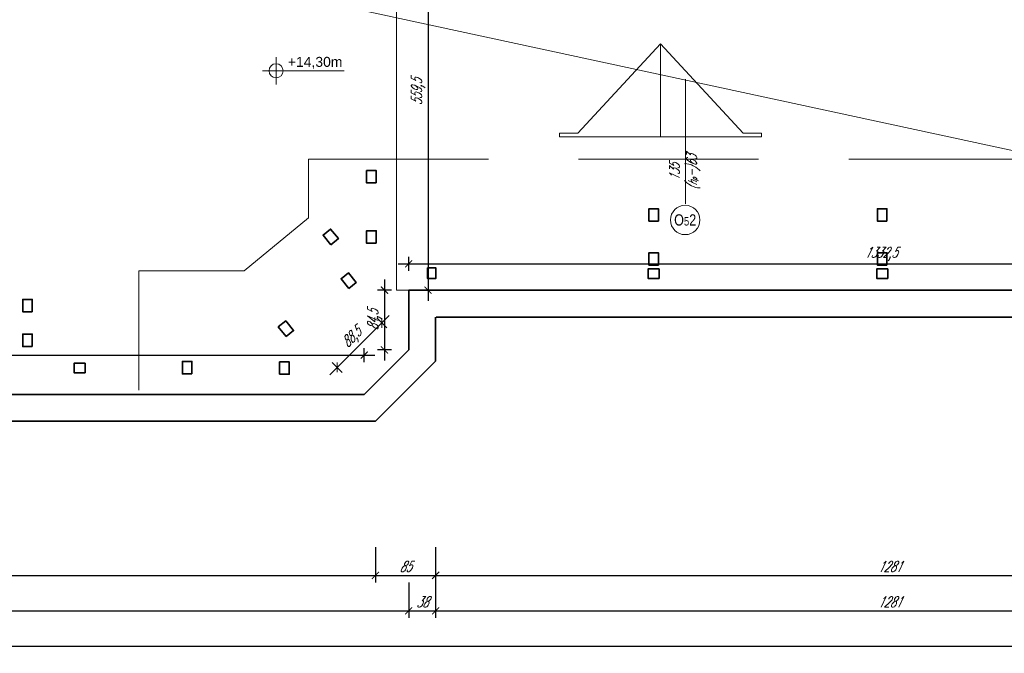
# Model space of a CAD drawing. Header units: millimetres. Extents: x 402 to 79005, y -7782 to 89952.
# Tile 10 of 256: x 25107 to 26496, y 6156 to 7051. Entities that reach past the tile are written whole.
import ezdxf
from ezdxf.enums import TextEntityAlignment as Align

# ---------------------------------------------------------------- set-up
doc = ezdxf.new("R2010")
doc.units = ezdxf.units.MM
doc.header["$LTSCALE"] = 10
doc.linetypes.add('DASHED', pattern=[19.05, 12.7, -6.35])
doc.layers.get('0').update_dxf_attribs({"lineweight": 0})
doc.layers.get('Defpoints').update_dxf_attribs({"color": 253})
for name, color, linetype, lineweight in [('01-2_konstrukcja dachu', 253, 'Continuous', 35), ('01_ściany', 253, 'Continuous', 35), ('04-1_widok', 253, 'Continuous', 5), ('04-2_nad', 253, 'DASHED', 5), ('05-01_wymiary', 253, 'Continuous', 5), ('05-03_opis', 253, 'Continuous', 5)]:
    doc.layers.add(name, color=color, linetype=linetype, lineweight=lineweight)
doc.styles.add('arial', font='ARIAL.TTF')
doc.styles.add('ariel', font='ARIAL.TTF', dxfattribs={"width": 0.8})
doc.styles.add('ariel_wym', font='simplex.shx', dxfattribs={"width": 0.65, "oblique": 25})
doc.dimstyles.new('ariel 50', dxfattribs={"dimtxt": 15, "dimasz": 10, "dimexe": 10, "dimexo": 0, "dimgap": 5, "dimtad": 1, "dimdec": 1, "dimrnd": 0.5, "dimtxsty": 'ariel_wym', "dimblk": 'ARCHTICK', "dimcen": 2.5, "dimdle": 15, "dimazin": 0, "dimtfac": 1, "dimtdec": 1, "dimtix": 1, "dimtmove": 0, "dimatfit": 3, "dimldrblk": 'DOT', "dimfxl": 0, "dimarcsym": 0})
doc.dimstyles.new('ariel 50 wnętrze', dxfattribs={"dimtxt": 15, "dimasz": 10, "dimexe": 10, "dimexo": 0, "dimgap": 5, "dimtad": 1, "dimdec": 1, "dimrnd": 0.5, "dimtxsty": 'ariel_wym', "dimblk": 'ARCHTICK', "dimcen": 2.5, "dimdle": 15, "dimazin": 0, "dimtfac": 1, "dimtdec": 1, "dimtix": 1, "dimtmove": 0, "dimatfit": 3, "dimldrblk": 'DOT', "dimfxl": 0, "dimarcsym": 0})

# ---------------------------------------------------------------- blocks, each defined once
blk = doc.blocks.new('_ArchTick')
at = {"color": 0, "linetype": 'ByBlock', "const_width": 0.15}
blk.add_lwpolyline([(-0.5, -0.5), (0.5, 0.5)], dxfattribs=at)
blk = doc.blocks.new('*D3404')
at = {"layer": '05-01_wymiary', "color": 0, "lineweight": -2}
for p, q in [((24251.2, 6306.4), (24251.2, 6256.4)), ((25609.2, 6306.4), (25609.2, 6256.4)), ((24236.2, 6266.4), (25624.2, 6266.4))]:
    blk.add_line(p, q, dxfattribs=at)
at = {"layer": 'Defpoints', "color": 0, "lineweight": 0}
for p in [(24251.2, 6483.9), (25609.2, 6483.9), (25609.2, 6266.4)]:
    blk.add_point(p, dxfattribs=at)
at = {"layer": '05-01_wymiary', "color": 0, "lineweight": -2, "xscale": 10, "yscale": 10, "zscale": 10, "rotation": 180}
blk.add_blockref('_ArchTick', (24251.2, 6266.4), dxfattribs=at)
at = {"layer": '05-01_wymiary', "color": 0, "lineweight": -2, "xscale": 10, "yscale": 10, "zscale": 10}
blk.add_blockref('_ArchTick', (25609.2, 6266.4), dxfattribs=at)
at = {"layer": '05-01_wymiary', "color": 0, "insert": (24930.2, 6278.9), "char_height": 15, "attachment_point": 5, "style": 'ariel_wym'}
blk.add_mtext('1358', dxfattribs=at)
blk = doc.blocks.new('_Dot')
at = {"color": 0, "linetype": 'ByBlock', "lineweight": -2}
blk.add_line((-0.5, 0), (-1, 0), dxfattribs=at)
at = {"color": 0, "linetype": 'ByBlock', "const_width": 0.5}
blk.add_lwpolyline([(-0.25, 0, 1), (0.25, 0, 1)], format="xyb", close=True, dxfattribs=at)
blk = doc.blocks.new('*D3405')
at = {"layer": '05-01_wymiary', "color": 0, "lineweight": -2}
for p, q in [((25609.2, 6306.4), (25609.2, 6256.4)), ((25694.2, 6306.4), (25694.2, 6256.4)), ((25594.2, 6266.4), (25709.2, 6266.4))]:
    blk.add_line(p, q, dxfattribs=at)
at = {"layer": 'Defpoints', "color": 0, "lineweight": 0}
for p in [(25694.2, 6568.9), (25609.2, 6483.9), (25694.2, 6266.4)]:
    blk.add_point(p, dxfattribs=at)
at = {"layer": '05-01_wymiary', "color": 0, "lineweight": -2, "xscale": 10, "yscale": 10, "zscale": 10, "rotation": 180}
blk.add_blockref('_ArchTick', (25609.2, 6266.4), dxfattribs=at)
at = {"layer": '05-01_wymiary', "color": 0, "lineweight": -2, "xscale": 10, "yscale": 10, "zscale": 10}
blk.add_blockref('_ArchTick', (25694.2, 6266.4), dxfattribs=at)
at = {"layer": '05-01_wymiary', "color": 0, "insert": (25651.7, 6278.9), "char_height": 15, "attachment_point": 5, "style": 'ariel_wym'}
blk.add_mtext('85', dxfattribs=at)
blk = doc.blocks.new('*D3406')
at = {"layer": '05-01_wymiary', "color": 0, "lineweight": -2}
for p, q in [((25694.2, 6306.4), (25694.2, 6256.4)), ((26975.2, 6306.4), (26975.2, 6256.4)), ((25679.2, 6266.4), (26990.2, 6266.4))]:
    blk.add_line(p, q, dxfattribs=at)
at = {"layer": 'Defpoints', "color": 0, "lineweight": 0}
for p in [(26975.2, 6630.9), (25694.2, 6568.9), (26975.2, 6266.4)]:
    blk.add_point(p, dxfattribs=at)
at = {"layer": '05-01_wymiary', "color": 0, "lineweight": -2, "xscale": 10, "yscale": 10, "zscale": 10, "rotation": 180}
blk.add_blockref('_ArchTick', (25694.2, 6266.4), dxfattribs=at)
at = {"layer": '05-01_wymiary', "color": 0, "lineweight": -2, "xscale": 10, "yscale": 10, "zscale": 10}
blk.add_blockref('_ArchTick', (26975.2, 6266.4), dxfattribs=at)
at = {"layer": '05-01_wymiary', "color": 0, "insert": (26334.7, 6278.9), "char_height": 15, "attachment_point": 5, "style": 'ariel_wym'}
blk.add_mtext('1281', dxfattribs=at)
blk = doc.blocks.new('*D3417')
at = {"layer": '05-01_wymiary', "color": 0, "lineweight": -2}
for p, q in [((24204.2, 6256.4), (24204.2, 6206.4)), ((25656.2, 6256.4), (25656.2, 6206.4)), ((24189.2, 6216.4), (25671.2, 6216.4))]:
    blk.add_line(p, q, dxfattribs=at)
at = {"layer": 'Defpoints', "color": 0, "lineweight": 0}
for p in [(24204.2, 6668.8), (25656.2, 6668.9), (25656.2, 6216.4)]:
    blk.add_point(p, dxfattribs=at)
at = {"layer": '05-01_wymiary', "color": 0, "lineweight": -2, "xscale": 10, "yscale": 10, "zscale": 10, "rotation": 180}
blk.add_blockref('_ArchTick', (24204.2, 6216.4), dxfattribs=at)
at = {"layer": '05-01_wymiary', "color": 0, "lineweight": -2, "xscale": 10, "yscale": 10, "zscale": 10}
blk.add_blockref('_ArchTick', (25656.2, 6216.4), dxfattribs=at)
at = {"layer": '05-01_wymiary', "color": 0, "insert": (24930.2, 6228.9), "char_height": 15, "attachment_point": 5, "style": 'ariel_wym'}
blk.add_mtext('1452', dxfattribs=at)
blk = doc.blocks.new('*D3418')
at = {"layer": '05-01_wymiary', "color": 0, "lineweight": -2}
for p, q in [((25656.2, 6256.4), (25656.2, 6206.4)), ((25694.2, 6256.4), (25694.2, 6206.4)), ((25641.2, 6216.4), (25709.2, 6216.4))]:
    blk.add_line(p, q, dxfattribs=at)
at = {"layer": 'Defpoints', "color": 0, "lineweight": 0}
for p in [(25656.2, 6668.9), (25694.2, 6630.9), (25694.2, 6216.4)]:
    blk.add_point(p, dxfattribs=at)
at = {"layer": '05-01_wymiary', "color": 0, "lineweight": -2, "xscale": 10, "yscale": 10, "zscale": 10, "rotation": 180}
blk.add_blockref('_ArchTick', (25656.2, 6216.4), dxfattribs=at)
at = {"layer": '05-01_wymiary', "color": 0, "lineweight": -2, "xscale": 10, "yscale": 10, "zscale": 10}
blk.add_blockref('_ArchTick', (25694.2, 6216.4), dxfattribs=at)
at = {"layer": '05-01_wymiary', "color": 0, "insert": (25675.2, 6228.9), "char_height": 15, "attachment_point": 5, "style": 'ariel_wym'}
blk.add_mtext('38', dxfattribs=at)
blk = doc.blocks.new('*D3419')
at = {"layer": '05-01_wymiary', "color": 0, "lineweight": -2}
for p, q in [((25694.2, 6256.4), (25694.2, 6206.4)), ((26975.2, 6256.4), (26975.2, 6206.4)), ((25679.2, 6216.4), (26990.2, 6216.4))]:
    blk.add_line(p, q, dxfattribs=at)
at = {"layer": 'Defpoints', "color": 0, "lineweight": 0}
for p in [(25694.2, 6630.9), (26975.2, 6630.9), (26975.2, 6216.4)]:
    blk.add_point(p, dxfattribs=at)
at = {"layer": '05-01_wymiary', "color": 0, "lineweight": -2, "xscale": 10, "yscale": 10, "zscale": 10, "rotation": 180}
blk.add_blockref('_ArchTick', (25694.2, 6216.4), dxfattribs=at)
at = {"layer": '05-01_wymiary', "color": 0, "lineweight": -2, "xscale": 10, "yscale": 10, "zscale": 10}
blk.add_blockref('_ArchTick', (26975.2, 6216.4), dxfattribs=at)
at = {"layer": '05-01_wymiary', "color": 0, "insert": (26334.7, 6228.9), "char_height": 15, "attachment_point": 5, "style": 'ariel_wym'}
blk.add_mtext('1281', dxfattribs=at)
blk = doc.blocks.new('*D3423')
at = {"layer": '05-01_wymiary', "color": 0, "lineweight": -2}
for p, q in [((22080.7, 6206.4), (22080.7, 6156.4)), ((27686.2, 6206.4), (27686.2, 6156.4)), ((22065.7, 6166.4), (27701.2, 6166.4))]:
    blk.add_line(p, q, dxfattribs=at)
at = {"layer": 'Defpoints', "color": 0, "lineweight": 0}
for p in [(22080.7, 6702.9), (27686.2, 6611.8), (27686.2, 6166.4)]:
    blk.add_point(p, dxfattribs=at)
at = {"layer": '05-01_wymiary', "color": 0, "lineweight": -2, "xscale": 10, "yscale": 10, "zscale": 10, "rotation": 180}
blk.add_blockref('_ArchTick', (22080.7, 6166.4), dxfattribs=at)
at = {"layer": '05-01_wymiary', "color": 0, "lineweight": -2, "xscale": 10, "yscale": 10, "zscale": 10}
blk.add_blockref('_ArchTick', (27686.2, 6166.4), dxfattribs=at)
at = {"layer": '05-01_wymiary', "color": 0, "insert": (24883.5, 6180.3), "char_height": 15, "attachment_point": 5, "style": 'ariel_wym'}
blk.add_mtext('5605,5', dxfattribs=at)
blk = doc.blocks.new('*D3611')
at = {"layer": '05-01_wymiary', "color": 0, "lineweight": -2}
for p, q in [((25683.5, 7243.5), (25683.5, 6653.9)), ((25673.5, 7228.5), (25693.5, 7228.5)), ((25673.5, 6668.9), (25693.5, 6668.9))]:
    blk.add_line(p, q, dxfattribs=at)
at = {"layer": 'Defpoints', "color": 0, "lineweight": 0}
for p in [(25631.1, 7228.5), (25656.2, 6668.9), (25683.5, 6668.9)]:
    blk.add_point(p, dxfattribs=at)
at = {"layer": '05-01_wymiary', "color": 0, "lineweight": -2, "xscale": 10, "yscale": 10, "zscale": 10}
for p, rotation in [((25683.5, 7228.5), 90), ((25683.5, 6668.9), 270)]:
    blk.add_blockref('_ArchTick', p, dxfattribs=dict(at, rotation=rotation))
at = {"layer": '05-01_wymiary', "color": 0, "insert": (25669.6, 6948.7), "char_height": 15, "attachment_point": 5, "rotation": 90, "style": 'ariel_wym'}
blk.add_mtext('559,5', dxfattribs=at)
blk = doc.blocks.new('*D3613')
at = {"layer": '05-01_wymiary', "color": 0, "lineweight": -2}
for p, q in [((24267, 6567.2), (24267, 6587.2)), ((25593.5, 6567.2), (25593.5, 6587.2)), ((24252, 6577.2), (25608.5, 6577.2))]:
    blk.add_line(p, q, dxfattribs=at)
at = {"layer": 'Defpoints', "color": 0, "lineweight": 0}
for p in [(25593.5, 6577.2), (24267, 6521.9), (25593.5, 6521.9)]:
    blk.add_point(p, dxfattribs=at)
at = {"layer": '05-01_wymiary', "color": 0, "lineweight": -2, "xscale": 10, "yscale": 10, "zscale": 10, "rotation": 180}
blk.add_blockref('_ArchTick', (24267, 6577.2), dxfattribs=at)
at = {"layer": '05-01_wymiary', "color": 0, "lineweight": -2, "xscale": 10, "yscale": 10, "zscale": 10}
blk.add_blockref('_ArchTick', (25593.5, 6577.2), dxfattribs=at)
at = {"layer": '05-01_wymiary', "color": 0, "insert": (24930.2, 6591.2), "char_height": 15, "attachment_point": 5, "style": 'ariel_wym'}
blk.add_mtext('1326,5', dxfattribs=at)
blk = doc.blocks.new('*D3615')
at = {"layer": '05-01_wymiary', "color": 0, "lineweight": -2}
for p, q in [((25544.8, 6549.3), (25628.8, 6633.3)), ((25625.2, 6615.6), (25611.1, 6629.7)), ((25562.5, 6552.9), (25548.3, 6567))]:
    blk.add_line(p, q, dxfattribs=at)
at = {"layer": 'Defpoints', "color": 0, "lineweight": 0}
for p in [(25618.2, 6622.7), (25656.2, 6584.6), (25593.5, 6521.9)]:
    blk.add_point(p, dxfattribs=at)
at = {"layer": '05-01_wymiary', "color": 0, "lineweight": -2, "xscale": 10, "yscale": 10, "zscale": 10}
for p, rotation in [((25618.2, 6622.7), 45.00000000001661), ((25555.4, 6559.9), 225.0000000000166)]:
    blk.add_blockref('_ArchTick', p, dxfattribs=dict(at, rotation=rotation))
at = {"layer": '05-01_wymiary', "color": 0, "insert": (25576.9, 6601.1), "char_height": 15, "attachment_point": 5, "rotation": 45, "style": 'ariel_wym'}
blk.add_mtext('88,5', dxfattribs=at)
blk = doc.blocks.new('*D3616')
at = {"layer": '05-01_wymiary', "color": 0, "lineweight": -2}
for p, q in [((25622, 6683.9), (25622, 6569.6)), ((25632, 6668.9), (25612, 6668.9)), ((25632, 6584.6), (25612, 6584.6))]:
    blk.add_line(p, q, dxfattribs=at)
at = {"layer": 'Defpoints', "color": 0, "lineweight": 0}
for p in [(25656.2, 6668.9), (25622, 6584.6), (25656.2, 6584.6)]:
    blk.add_point(p, dxfattribs=at)
at = {"layer": '05-01_wymiary', "color": 0, "lineweight": -2, "xscale": 10, "yscale": 10, "zscale": 10}
for p, rotation in [((25622, 6668.9), 90), ((25622, 6584.6), 270)]:
    blk.add_blockref('_ArchTick', p, dxfattribs=dict(at, rotation=rotation))
at = {"layer": '05-01_wymiary', "color": 0, "insert": (25608.1, 6626.7), "char_height": 15, "attachment_point": 5, "rotation": 90, "style": 'ariel_wym'}
blk.add_mtext('84,5', dxfattribs=at)
blk = doc.blocks.new('*D3617')
at = {"layer": '05-01_wymiary', "color": 0, "lineweight": -2}
for p, q in [((25656.2, 6696.1), (25656.2, 6716.1)), ((26988.5, 6696.1), (26988.5, 6716.1)), ((25641.2, 6706.1), (27003.5, 6706.1))]:
    blk.add_line(p, q, dxfattribs=at)
at = {"layer": 'Defpoints', "color": 0, "lineweight": 0}
for p in [(26988.5, 6706.1), (25656.2, 6668.9), (26988.5, 6668.9)]:
    blk.add_point(p, dxfattribs=at)
at = {"layer": '05-01_wymiary', "color": 0, "lineweight": -2, "xscale": 10, "yscale": 10, "zscale": 10, "rotation": 180}
blk.add_blockref('_ArchTick', (25656.2, 6706.1), dxfattribs=at)
at = {"layer": '05-01_wymiary', "color": 0, "lineweight": -2, "xscale": 10, "yscale": 10, "zscale": 10}
blk.add_blockref('_ArchTick', (26988.5, 6706.1), dxfattribs=at)
at = {"layer": '05-01_wymiary', "color": 0, "insert": (26322.4, 6720), "char_height": 15, "attachment_point": 5, "style": 'ariel_wym'}
blk.add_mtext('1332,5', dxfattribs=at)
blk = doc.blocks.new('kota rzutowa')
at = {"ltscale": 0.5}
for p, q in [((0, -20.6), (0, 20.6)), ((-20.6, 0), (102.8, 0))]:
    blk.add_line(p, q, dxfattribs=at)
blk.add_circle((0, 0), 10.6, dxfattribs=at)
at = {"ltscale": 0.5, "style": 'arial'}
blk.add_attdef('POZ._POSADKI_WYKOŃCZONWJ', text='', height=15, dxfattribs=at).set_placement((17.9, 1.4), align=Align.BOTTOM_LEFT)
blk.add_attdef('POZ._POSADZKI_KONSTRUKCJA', text='', height=15, dxfattribs=at).set_placement((17, -5), align=Align.TOP_LEFT)

msp = doc.modelspace()

# ---------------------------------------------------------------- linework, layer by layer
at = {"layer": '01-2_konstrukcja dachu'}
for points in [[(25610.35, 6820.24), (25596.85, 6820.24), (25596.85, 6837.74), (25610.35, 6837.74)], [(26008.51, 6766.36), (25995.01, 6766.36), (25995.01, 6783.86), (26008.51, 6783.86)], [(26330.86, 6766.36), (26317.36, 6766.36), (26317.36, 6783.86), (26330.86, 6783.86)], [(25546.51, 6733.09), (25557.01, 6741.58), (25546, 6755.19), (25535.51, 6746.7)], [(25610.35, 6735.16), (25596.85, 6735.16), (25596.85, 6752.66), (25610.35, 6752.66)], [(26008.51, 6704.3), (25995.01, 6704.3), (25995.01, 6721.8), (26008.51, 6721.8)], [(26330.86, 6704.3), (26317.36, 6704.3), (26317.36, 6721.8), (26330.86, 6721.8)], [(25682.66, 6700.36), (25694.66, 6700.36), (25694.66, 6685.36), (25682.66, 6685.36)], [(26009.38, 6698.86), (26009.38, 6685.36), (25993.88, 6685.36), (25993.88, 6698.86)], [(26331.88, 6698.86), (26331.88, 6685.36), (26316.38, 6685.36), (26316.38, 6698.86)], [(25571.76, 6671.38), (25582.26, 6679.87), (25571.25, 6693.47), (25560.76, 6684.98)], [(25125.17, 6638.36), (25111.67, 6638.36), (25111.67, 6655.86), (25125.17, 6655.86)], [(25483.27, 6603.47), (25493.77, 6611.96), (25482.77, 6625.56), (25472.27, 6617.08)], [(25125.16, 6589.37), (25111.66, 6589.37), (25111.66, 6606.87), (25125.16, 6606.87)], [(25199.66, 6565.86), (25199.66, 6552.36), (25184.16, 6552.36), (25184.16, 6565.86)], [(25350.48, 6550.77), (25336.98, 6550.77), (25336.98, 6568.27), (25350.48, 6568.27)], [(25474.14, 6550.19), (25487.64, 6550.19), (25487.64, 6567.69), (25474.14, 6567.69)]]:
    msp.add_lwpolyline(points, close=True, dxfattribs=at)
at = {"layer": '01_ściany'}
for p, q in [((25656.23, 6584.6), (25656.23, 6668.86)), ((26988.49, 6668.86), (25656.23, 6668.86)), ((25694.23, 6568.86), (25694.23, 6630.86)), ((26975.19, 6630.86), (25694.85, 6630.86)), ((25593.49, 6521.86), (25656.23, 6584.6)), ((25609.23, 6483.86), (25694.23, 6568.86)), ((25593.49, 6521.86), (24266.97, 6521.86)), ((25584.85, 6483.86), (24457.73, 6483.86)), ((25609.23, 6483.86), (25402.73, 6483.86))]:
    msp.add_line(p, q, dxfattribs=at)
at = {"layer": '04-1_widok'}
for p in [(25639.07, 7344.86), (25656.23, 6668.86)]:
    msp.add_line(p, (25639.07, 6668.86), dxfattribs=at)
at = {"layer": '04-2_nad', "ltscale": 3}
msp.add_line((26011.42, 7016.7), (26011.42, 6885.4), dxfattribs=at)
at = {"layer": '04-2_nad', "ltscale": 2}
for p, q in [((25514.84, 6771.11), (25514.84, 6853.7)), ((25514.84, 6853.7), (27209.08, 6853.7)), ((25424.29, 6696.23), (25514.84, 6771.11)), ((25275.53, 6696.23), (25275.53, 6527.99)), ((25275.53, 6696.23), (25424.29, 6696.23))]:
    msp.add_line(p, q, dxfattribs=at)
at = {"layer": '04-2_nad', "ltscale": 3}
msp.add_lwpolyline([(25868.87, 6885.4), (25868.87, 6890.4), (25895.01, 6890.4), (26011.42, 7016.7), (26127.82, 6890.4), (26153.97, 6890.4), (26153.97, 6885.4)], close=True, dxfattribs=at)
at = {"layer": '05-03_opis'}
msp.add_line((23185.08, 7582.86), (27686.23, 6611.82), dxfattribs=at)
at = {"layer": '05-03_opis', "lineweight": 0}
msp.add_line((26046.7, 6966.62), (26046.7, 6790.6), dxfattribs=at)
msp.add_circle((26046.2, 6767.92), 20.69, dxfattribs=at)

# ---------------------------------------------------------------- block references
at = {"layer": '05-03_opis', "xscale": 0.9359999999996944, "yscale": 0.9359999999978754, "zscale": 0.9359999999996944}
msp.add_blockref('kota rzutowa', (25469.07, 6978.53), dxfattribs=at).add_auto_attribs({'POZ._POSADKI_WYKOŃCZONWJ': '+14,30m'})

# ---------------------------------------------------------------- texts
at = {"layer": '05-03_opis', "lineweight": 0, "insert": (26045.63, 6835.49), "char_height": 14.4, "width": 62.6613, "attachment_point": 5, "rotation": 90, "style": 'ariel_wym'}
msp.add_mtext('135\\P({\\H0.8333x;h\\H0.6x;p}-)63', dxfattribs=at)
at = {"layer": '05-03_opis', "lineweight": 0, "insert": (26046.2, 6767.92), "char_height": 15.84, "width": 75.1935, "attachment_point": 5, "style": 'ariel'}
msp.add_mtext('O{\\H0.7576x;5}2', dxfattribs=at)

# ---------------------------------------------------------------- dimensions: what is measured, and where the dimension line sits
at = {"layer": '05-01_wymiary'}
dim = msp.add_linear_dim(base=(25683.51, 6668.86), p1=(25631.13, 7228.54), p2=(25656.23, 6668.86), angle=90, dimstyle='ariel 50 wnętrze', override={"dimtmove": 1}, dxfattribs=at)
dim.commit()
dim.dimension.update_dxf_attribs({"geometry": '*D3611', "text_midpoint": (25669.58, 6948.7)})
for base, p1, p2, dimstyle, picture, middle in [((26988.49, 6706.06), (25656.23, 6668.86), (26988.49, 6668.86), 'ariel 50 wnętrze', '*D3617', (26322.36, 6719.99)), ((27686.23, 6166.41), (22080.72, 6702.93), (27686.23, 6611.82), 'ariel 50', '*D3423', (24883.47, 6180.33)), ((25593.49, 6577.25), (24266.97, 6521.86), (25593.49, 6521.86), 'ariel 50 wnętrze', '*D3613', (24930.23, 6591.18))]:
    dim = msp.add_linear_dim(base=base, p1=p1, p2=p2, dimstyle=dimstyle, dxfattribs=at)
    dim.commit()
    dim.dimension.update_dxf_attribs({"geometry": picture, "text_midpoint": middle})
dim = msp.add_linear_dim(base=(25621.99, 6584.6), p1=(25656.23, 6668.86), p2=(25656.23, 6584.6), angle=90, dimstyle='ariel 50 wnętrze', dxfattribs=at)
dim.commit()
dim.dimension.update_dxf_attribs({"geometry": '*D3616', "text_midpoint": (25608.06, 6626.73)})
for base, p1, p2, picture, middle in [((25656.23, 6216.41), (24204.23, 6668.84), (25656.23, 6668.86), '*D3417', (24930.23, 6228.91)), ((25694.23, 6216.41), (25656.23, 6668.86), (25694.23, 6630.86), '*D3418', (25675.23, 6228.91)), ((26975.19, 6266.41), (25694.23, 6568.86), (26975.19, 6630.86), '*D3406', (26334.71, 6278.91)), ((26975.19, 6216.41), (25694.23, 6630.86), (26975.19, 6630.86), '*D3419', (26334.71, 6228.91)), ((25694.23, 6266.41), (25609.23, 6483.86), (25694.23, 6568.86), '*D3405', (25651.73, 6278.91)), ((25609.23, 6266.41), (24251.23, 6483.86), (25609.23, 6483.86), '*D3404', (24930.23, 6278.91))]:
    dim = msp.add_linear_dim(base=base, p1=p1, p2=p2, dimstyle='ariel 50', override={"dimtmove": 1}, dxfattribs=at)
    dim.commit()
    dim.dimension.update_dxf_attribs({"geometry": picture, "text_midpoint": middle})
dim = msp.add_aligned_dim(p1=(25593.49, 6521.86), p2=(25656.23, 6584.6), distance=53.83, dimstyle='ariel 50 wnętrze', dxfattribs=at)
dim.commit()
dim.dimension.update_dxf_attribs({"geometry": '*D3615', "text_midpoint": (25576.94, 6601.14)})

doc.saveas('drawing.dxf')
